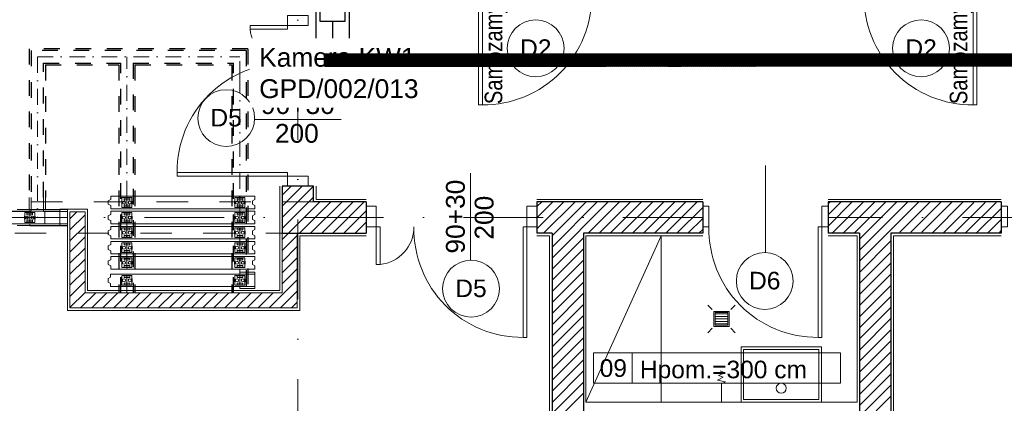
# Model space of a CAD drawing. Header units: metres. Extents: x 10441 to 19716, y -6570 to 1447.
# Tile 22 of 50: x 15337 to 16121, y -3956 to -3650. Entities that reach past the tile are written whole.
import ezdxf
from ezdxf.enums import TextEntityAlignment as Align

# ---------------------------------------------------------------- set-up
doc = ezdxf.new("R2010")
doc.units = ezdxf.units.M
doc.header["$MEASUREMENT"] = 0
doc.linetypes.add('8', pattern=[0.5, 0.25, -0.25])
doc.linetypes.add('DASHDOT', pattern=[25.4, 12.7, -6.35, 0, -6.35])
doc.layers.get('0').update_dxf_attribs({"color": 8})
for name, color, linetype, lineweight in [('#elektryczne', 8, 'Continuous', 20), ('0A_WYPOSAZENIE', 8, 'Continuous', 5), ('A_B.CIENKIE', 8, 'Continuous', 9), ('A_DRZWI', 8, 'Continuous', 5), ('A_HACZE', 8, 'Continuous', 5), ('A_OSIE', 8, 'Continuous', 13), ('A_OZACZENIE DRZWI', 8, 'Continuous', 13), ('A_OZNACZENIA OKIEN', 8, 'Continuous', 13), ('A_PROJEKTOWANE ŚCIANY MUROWANE NOŚNE', 8, 'Continuous', 30), ('A_SCIANY DZIALOWE', 8, 'Continuous', 15), ('A_STOLARKA', 8, 'Continuous', 5), ('A_TABELKI POM.', 8, 'Continuous', 20), ('A_TYNK', 8, 'Continuous', 5), ('A_WYMIARY WEWNETRZNE', 8, 'Continuous', 18), ('A_WYPOSAZENIE', 8, 'Continuous', 5), ('A_WYPOSAŻENIE SANITARNE', 8, 'Continuous', 5), ('EB_LAN', 6, 'Continuous', 9)]:
    doc.layers.add(name, color=color, linetype=linetype, lineweight=lineweight)
doc.layers.add('A_PPOŻ', color=8, linetype='Continuous')
doc.layers.add('EB_trasa kablowa', color=150, linetype='Continuous')
doc.styles.add('ARIAL', font='arial.ttf')
doc.styles.add('GENERATED_STYLE_2', font='ARIALN.TTF')
doc.styles.add('m1_romans', font='romans.shx', dxfattribs={"width": 0.8})

# ---------------------------------------------------------------- blocks, each defined once
blk = doc.blocks.new('A$C2DA918A7')
at = {"layer": 'A_OZACZENIE DRZWI'}
blk.add_line((-34.51, 0), (34.51, 0), dxfattribs=at)
at = {"layer": 'A_OZACZENIE DRZWI', "ltscale": 0.1, "style": 'm1_romans', "width": 0.8}
blk.add_attdef('SZEROKOSC', text='', height=10, rotation=359.99999, dxfattribs=at).set_placement((0, 0), align=Align.BOTTOM_CENTER)
blk.add_attdef('WYSOKOSC', text='', height=10, rotation=359.99999, dxfattribs=at).set_placement((-0.85, -3.39), align=Align.TOP_CENTER)
blk = doc.blocks.new('dwgobject_-16218780_1YUW5AN')
blk.add_lwpolyline([(0, -50), (0, -24.40983), (20, -14.40983), (20, 14.40983), (0, 24.40983), (0, 50)])
blk = doc.blocks.new('GeometrySelector_1YUW5AN6')
blk.add_blockref('dwgobject_-16218780_1YUW5AN', (0, 0))
blk = doc.blocks.new('dwgobject_-16218811_1YUW5AN')
for p, q in [((-500, 50), (500, 50)), ((500, -50), (-500, -50))]:
    blk.add_line(p, q)
blk = doc.blocks.new('GeometrySelector_1YUW5AN7')
blk.add_blockref('dwgobject_-16218811_1YUW5AN', (0, 0))
blk = doc.blocks.new('dwgobject_-16218807_1YUW5AN')
blk.add_lwpolyline([(0, -50), (0, -24.40983), (20, -14.40983), (20, 14.40983), (0, 24.40983), (0, 50)])
blk = doc.blocks.new('GeometrySelector_1YUW5AN8')
blk.add_blockref('dwgobject_-16218807_1YUW5AN', (0, 0))
blk = doc.blocks.new('dwgobject_-16218792_1YUW5AN')
for p, q in [((-40, 11.5), (-42, 11.5)), ((-42, -11.5), (-42, 11.5)), ((0, 34.9), (0, -34.9)), ((40, 11.5), (42, 11.5)), ((42, -11.5), (42, 11.5)), ((-40, -11.5), (-42, -11.5)), ((40, -11.5), (42, -11.5))]:
    blk.add_line(p, q)
at = {"flags": 128}
blk.add_lwpolyline([(40, -39), (40, 39), (-40, 39), (-40, -39)], close=True, dxfattribs=at)
for points in [[(22.5, 22.9, -0.414214), (21.5, 21.9), (-21.5, 21.9, -0.414214), (-22.5, 22.9), (-22.5, 33.9, -0.414214), (-21.5, 34.9), (21.5, 34.9, -0.414214), (22.5, 33.9)], [(22.5, -22.9, 0.414214), (21.5, -21.9), (-21.5, -21.9, 0.414214), (-22.5, -22.9), (-22.5, -33.9, 0.414214), (-21.5, -34.9), (21.5, -34.9, 0.414214), (22.5, -33.9)]]:
    blk.add_lwpolyline(points, format="xyb", close=True, dxfattribs=at)
for centre in [(-23, 0), (23, 0)]:
    blk.add_circle(centre, 12)
blk = doc.blocks.new('GeometrySelector_1YUW5AN9')
blk.add_blockref('dwgobject_-16218792_1YUW5AN', (0, 0))
blk = doc.blocks.new('dwgobject_-16218787_1YUW5AN')
for p, q in [((-40, 11.5), (-42, 11.5)), ((-42, -11.5), (-42, 11.5)), ((0, 34.9), (0, -34.9)), ((40, 11.5), (42, 11.5)), ((42, -11.5), (42, 11.5)), ((-40, -11.5), (-42, -11.5)), ((40, -11.5), (42, -11.5))]:
    blk.add_line(p, q)
at = {"flags": 128}
blk.add_lwpolyline([(40, -39), (40, 39), (-40, 39), (-40, -39)], close=True, dxfattribs=at)
for points in [[(22.5, 22.9, -0.414214), (21.5, 21.9), (-21.5, 21.9, -0.414214), (-22.5, 22.9), (-22.5, 33.9, -0.414214), (-21.5, 34.9), (21.5, 34.9, -0.414214), (22.5, 33.9)], [(22.5, -22.9, 0.414214), (21.5, -21.9), (-21.5, -21.9, 0.414214), (-22.5, -22.9), (-22.5, -33.9, 0.414214), (-21.5, -34.9), (21.5, -34.9, 0.414214), (22.5, -33.9)]]:
    blk.add_lwpolyline(points, format="xyb", close=True, dxfattribs=at)
for centre in [(-23, 0), (23, 0)]:
    blk.add_circle(centre, 12)
blk = doc.blocks.new('GeometrySelector_1YUW5AN10')
blk.add_blockref('dwgobject_-16218787_1YUW5AN', (0, 0))
blk = doc.blocks.new('co_mw_pb_panelpack_element_1YUW5AN')
for name, p in [('GeometrySelector_1YUW5AN6', (-574.5, 0)), ('GeometrySelector_1YUW5AN10', (-454.5, 0)), ('GeometrySelector_1YUW5AN9', (445.5, 0)), ('GeometrySelector_1YUW5AN8', (574.5, 0))]:
    blk.add_blockref(name, p)
at = {"xscale": 1.149}
blk.add_blockref('GeometrySelector_1YUW5AN7', (0, 0), dxfattribs=at)
blk = doc.blocks.new('co_mw_pb_panelpack_element_1YUW5AN1')
for name, p in [('GeometrySelector_1YUW5AN6', (-574.5, 0)), ('GeometrySelector_1YUW5AN10', (-454.5, 0)), ('GeometrySelector_1YUW5AN9', (445.5, 0)), ('GeometrySelector_1YUW5AN8', (574.5, 0))]:
    blk.add_blockref(name, p)
at = {"xscale": 1.149}
blk.add_blockref('GeometrySelector_1YUW5AN7', (0, 0), dxfattribs=at)
blk = doc.blocks.new('co_mw_pb_panelpack_element_1YUW5AN2')
for name, p in [('GeometrySelector_1YUW5AN6', (-574.5, 0)), ('GeometrySelector_1YUW5AN10', (-454.5, 0)), ('GeometrySelector_1YUW5AN9', (445.5, 0)), ('GeometrySelector_1YUW5AN8', (574.5, 0))]:
    blk.add_blockref(name, p)
at = {"xscale": 1.149}
blk.add_blockref('GeometrySelector_1YUW5AN7', (0, 0), dxfattribs=at)
blk = doc.blocks.new('co_mw_pb_panelpack_element_1YUW5AN3')
for name, p in [('GeometrySelector_1YUW5AN6', (-574.5, 0)), ('GeometrySelector_1YUW5AN10', (-454.5, 0)), ('GeometrySelector_1YUW5AN9', (445.5, 0)), ('GeometrySelector_1YUW5AN8', (574.5, 0))]:
    blk.add_blockref(name, p)
at = {"xscale": 1.149}
blk.add_blockref('GeometrySelector_1YUW5AN7', (0, 0), dxfattribs=at)
blk = doc.blocks.new('co_mw_pb_panelpack_element_1YUW5AN4')
for name, p in [('GeometrySelector_1YUW5AN6', (-574.5, 0)), ('GeometrySelector_1YUW5AN10', (-454.5, 0)), ('GeometrySelector_1YUW5AN9', (445.5, 0)), ('GeometrySelector_1YUW5AN8', (574.5, 0))]:
    blk.add_blockref(name, p)
at = {"xscale": 1.149}
blk.add_blockref('GeometrySelector_1YUW5AN7', (0, 0), dxfattribs=at)
blk = doc.blocks.new('dwgobject_-16218816_1YUW5AN')
blk.add_line((0, 50), (0, -50))
blk = doc.blocks.new('GeometrySelector_1YUW5AN11')
blk.add_blockref('dwgobject_-16218816_1YUW5AN', (0, 0))
blk = doc.blocks.new('dwgobject_-16218802_1YUW5AN')
for p, q in [((0, 0), (0, 15)), ((0, 15), (1000, 15)), ((1000, 15), (1000, 0))]:
    blk.add_line(p, q)
blk = doc.blocks.new('GeometrySelector_1YUW5AN12')
blk.add_blockref('dwgobject_-16218802_1YUW5AN', (0, 0))
blk = doc.blocks.new('dwgobject_-16218798_1YUW5AN')
for p, q in [((0, 0), (0, 15)), ((0, 15), (1000, 15)), ((1000, 15), (1000, 0))]:
    blk.add_line(p, q)
blk = doc.blocks.new('GeometrySelector_1YUW5AN13')
blk.add_blockref('dwgobject_-16218798_1YUW5AN', (0, 0))
blk = doc.blocks.new('co_mw_pb_panelpack_element_1YUW5AN5')
for name, p, xscale in [('GeometrySelector_1YUW5AN13', (-575, 50), 0.12), ('GeometrySelector_1YUW5AN7', (0, 0), 1.15)]:
    blk.add_blockref(name, p, dxfattribs=dict(xscale=xscale))
for name, p in [('GeometrySelector_1YUW5AN11', (-575, 0)), ('GeometrySelector_1YUW5AN10', (-455, 0)), ('GeometrySelector_1YUW5AN9', (445, 0)), ('GeometrySelector_1YUW5AN8', (575, 0))]:
    blk.add_blockref(name, p)
at = {"xscale": 0.12, "rotation": 180}
blk.add_blockref('GeometrySelector_1YUW5AN12', (-455, -50), dxfattribs=at)
blk = doc.blocks.new('dwgobject_-16219389_1YUW54W')
blk.add_lwpolyline([(0, 50), (0, -50), (1000, -50), (1000, 50)], close=True)
blk = doc.blocks.new('GeometrySelector_1YUW54W31')
blk.add_blockref('dwgobject_-16219389_1YUW54W', (0, 0))
blk = doc.blocks.new('dwgobject_-16219450_1YUW54W')
for p, q in [((-1000, 50), (-1000, 65)), ((-1000, 65), (0, 65)), ((-1000, 50), (0, 50)), ((0, 65), (0, 50)), ((-1000, -65), (-1000, -50)), ((0, -50), (-1000, -50)), ((0, -65), (-1000, -65)), ((0, -50), (0, -65))]:
    blk.add_line(p, q)
blk = doc.blocks.new('GeometrySelector_1YUW54W34')
blk.add_blockref('dwgobject_-16219450_1YUW54W', (0, 0))
blk = doc.blocks.new('dwgobject_-16219539_1YUW54W')
for p, q in [((-500, 50), (500, 50)), ((500, -50), (-500, -50))]:
    blk.add_line(p, q)
blk = doc.blocks.new('GeometrySelector_1YUW54W3')
blk.add_blockref('dwgobject_-16219539_1YUW54W', (0, 0))
blk = doc.blocks.new('dwgobject_-16219528_1YUW54W')
blk.add_line((0, 50), (0, -50))
blk = doc.blocks.new('GeometrySelector_1YUW54W35')
blk.add_blockref('dwgobject_-16219528_1YUW54W', (0, 0))
blk = doc.blocks.new('dwgobject_-16219454_1YUW54W')
for p, q in [((-40, 11.5), (-42, 11.5)), ((-42, -11.5), (-42, 11.5)), ((0, 34.9), (0, -34.9)), ((40, 11.5), (42, 11.5)), ((42, -11.5), (42, 11.5)), ((-40, -11.5), (-42, -11.5)), ((40, -11.5), (42, -11.5))]:
    blk.add_line(p, q)
at = {"flags": 128}
blk.add_lwpolyline([(40, -39), (40, 39), (-40, 39), (-40, -39)], close=True, dxfattribs=at)
for points in [[(22.5, 22.9, -0.414214), (21.5, 21.9), (-21.5, 21.9, -0.414214), (-22.5, 22.9), (-22.5, 33.9, -0.414214), (-21.5, 34.9), (21.5, 34.9, -0.414214), (22.5, 33.9)], [(22.5, -22.9, 0.414214), (21.5, -21.9), (-21.5, -21.9, 0.414214), (-22.5, -22.9), (-22.5, -33.9, 0.414214), (-21.5, -34.9), (21.5, -34.9, 0.414214), (22.5, -33.9)]]:
    blk.add_lwpolyline(points, format="xyb", close=True, dxfattribs=at)
for centre in [(-23, 0), (23, 0)]:
    blk.add_circle(centre, 12)
blk = doc.blocks.new('GeometrySelector_1YUW54W2')
blk.add_blockref('dwgobject_-16219454_1YUW54W', (0, 0))
blk = doc.blocks.new('co_panel_parts_moveo_trackroller_r_1YUW54W11')
blk.add_blockref('GeometrySelector_1YUW54W2', (0, 0, -3619))
blk = doc.blocks.new('podkład')
at = {"color": 8, "linetype": 'DASHDOT'}
for p, q in [((11168.75, -1435.2, 0.1), (11168.75, -1563.2, 0.1)), ((11168.75, -1435.2, 0.1), (11330.13, -1435.2)), ((11240.13, -1623.2), (11240.13, -1435.2)), ((11330.13, -1451.2), (11330.13, -1435.2)), ((11330.13, -1451.2), (11330.13, -1623.2)), ((11192.75, -1563.2, 0.1), (10473.25, -1563.2, 0.1))]:
    blk.add_line(p, q, dxfattribs=at)
at = {"layer": '0A_WYPOSAZENIE', "color": 8}
for points in [[(11729.41, -1666.2), (11729.41, -1710.2), (11793.41, -1710.2), (11793.41, -1666.2)], [(11731.41, -1668.2), (11731.41, -1708.2), (11791.41, -1708.2), (11791.41, -1668.2)]]:
    blk.add_lwpolyline(points, close=True, dxfattribs=at)
blk.add_circle((11761.41, -1699.2), 4, dxfattribs=at)
at = {"layer": 'A_B.CIENKIE', "color": 8, "linetype": '8', "ltscale": 100}
for p, q in [((11388.8, -1550.7), (10459.16, -1550.7)), ((11375.8, -1575.7), (10462.86, -1575.7))]:
    blk.add_line(p, q, dxfattribs=at)
at = {"layer": 'A_DRZWI', "color": 8, "ltscale": 2}
for points in [[(11520.29, -1473.45), (11523.29, -1473.45), (11523.29, -1385.45), (11520.29, -1385.45)], [(11917.29, -1473.45), (11914.29, -1473.45), (11914.29, -1385.45), (11917.29, -1385.45)], [(11384.55, -1410.2), (11384.55, -1402.2), (11368.05, -1402.2), (11368.05, -1410.2)], [(11338.2, -1410.2), (11338.2, -1413.2), (11368.05, -1413.2), (11368.05, -1410.2)], [(11280.05, -1530.2), (11280.05, -1527.2), (11368.05, -1527.2), (11368.05, -1530.2)], [(11384.55, -1530.2), (11384.55, -1538.2), (11368.05, -1538.2), (11368.05, -1530.2)], [(11438.79, -1554.21), (11430.79, -1554.21), (11430.79, -1570.71), (11438.79, -1570.71)], [(11558.79, -1554.21), (11566.79, -1554.21), (11566.79, -1570.71), (11558.79, -1570.71)], [(11698.79, -1554.21), (11703.79, -1554.21), (11703.79, -1570.71), (11698.79, -1570.71)], [(11793.79, -1554.21), (11798.79, -1554.21), (11798.79, -1570.71), (11793.79, -1570.71)], [(11936.6, -1554.21), (11941.6, -1554.21), (11941.6, -1570.71), (11936.6, -1570.71)], [(11438.79, -1600.56), (11441.79, -1600.56), (11441.79, -1570.71), (11438.79, -1570.71)], [(11558.79, -1658.71), (11555.79, -1658.71), (11555.79, -1570.71), (11558.79, -1570.71)], [(11793.79, -1658.71), (11790.79, -1658.71), (11790.79, -1570.71), (11793.79, -1570.71)]]:
    blk.add_lwpolyline(points, close=True, dxfattribs=at)
for centre, radius, start, end in [((11523.99, -1387.11), 86.32, 269.53623, 1.0989), ((11913.59, -1387.11), 86.32, 178.9011, 270.46377), ((11368.05, -1410.2), 30, 185.73919, 269.99996), ((11366.4, -1526.5), 86.32, 88.9011, 180.46377), ((11438.79, -1570.71), 30, 275.73919, 359.99996), ((11555.09, -1572.36), 86.32, 178.9011, 270.46377), ((11790.09, -1572.36), 86.32, 178.90107, 270.46373)]:
    blk.add_arc(centre, radius, start, end, dxfattribs=at)
at = {"layer": 'A_HACZE', "color": 8, "linetype": 'Continuous'}
for p, q in [((11388.62, -1538.2), (11363.8, -1563.02)), ((11379.78, -1538.2), (11363.8, -1554.18)), ((11370.95, -1538.2), (11363.8, -1545.34)), ((11388.8, -1546.86), (11363.8, -1571.86)), ((11393.8, -1550.7), (11363.8, -1580.7)), ((11402.64, -1550.7), (11377.64, -1575.7)), ((11411.48, -1550.7), (11386.48, -1575.7)), ((11420.32, -1550.7), (11395.32, -1575.7)), ((11429.16, -1550.7), (11404.16, -1575.7)), ((11588.26, -1550.7), (11566.79, -1572.17)), ((11579.42, -1550.7), (11566.79, -1563.33)), ((11570.58, -1550.7), (11566.79, -1554.49)), ((11597.09, -1550.7), (11572.09, -1575.7)), ((11623.61, -1550.7), (11578.79, -1595.52)), ((11614.77, -1550.7), (11578.79, -1586.68)), ((11605.93, -1550.7), (11578.79, -1577.85)), ((11632.45, -1550.7), (11607.45, -1575.7)), ((11641.29, -1550.7), (11616.29, -1575.7)), ((11650.13, -1550.7), (11625.13, -1575.7)), ((11658.97, -1550.7), (11633.97, -1575.7)), ((11667.81, -1550.7), (11642.81, -1575.7)), ((11676.64, -1550.7), (11651.64, -1575.7)), ((11685.48, -1550.7), (11660.48, -1575.7)), ((11694.32, -1550.7), (11669.32, -1575.7)), ((11800.38, -1550.7), (11798.79, -1552.29)), ((11809.19, -1550.73), (11798.79, -1561.13)), ((11818, -1550.76), (11798.79, -1569.97)), ((11826.81, -1550.79), (11801.9, -1575.7)), ((11835.63, -1550.82), (11810.74, -1575.7)), ((11844.44, -1550.85), (11819.58, -1575.7)), ((11853.25, -1550.87), (11823.79, -1580.33)), ((11862.06, -1550.9), (11823.79, -1589.17)), ((11870.87, -1550.93), (11823.79, -1598.01)), ((11879.68, -1550.96), (11855.76, -1574.87)), ((11888.49, -1550.99), (11864.56, -1574.91)), ((11897.3, -1551.01), (11873.36, -1574.96)), ((11906.11, -1551.04), (11882.15, -1575)), ((11914.92, -1551.07), (11890.95, -1575.04)), ((11923.73, -1551.1), (11899.75, -1575.08)), ((11932.54, -1551.13), (11908.54, -1575.12)), ((11200.29, -1558.6), (11194.75, -1564.13)), ((11206.75, -1560.97), (11194.75, -1572.97)), ((11430.79, -1557.91), (11413, -1575.7)), ((11698.79, -1555.07), (11678.16, -1575.7)), ((11936.6, -1555.91), (11917.34, -1575.17)), ((11430.79, -1566.75), (11421.83, -1575.7)), ((11698.79, -1563.9), (11687, -1575.7)), ((11936.6, -1564.74), (11926.14, -1575.21)), ((11206.75, -1569.81), (11194.75, -1581.81)), ((11430.79, -1575.59), (11430.67, -1575.7)), ((11698.79, -1572.74), (11695.84, -1575.7)), ((11936.61, -1573.58), (11934.94, -1575.25)), ((11206.75, -1578.65), (11194.75, -1590.65)), ((11375.8, -1577.54), (11363.8, -1589.54)), ((11603.79, -1579.36), (11578.79, -1604.36)), ((11848.79, -1581.84), (11823.79, -1606.85)), ((11206.75, -1587.49), (11194.75, -1599.49)), ((11375.8, -1586.38), (11363.8, -1598.38)), ((11603.79, -1588.2), (11578.79, -1613.2)), ((11848.79, -1590.68), (11823.79, -1615.69)), ((11206.75, -1596.33), (11194.75, -1608.33)), ((11375.8, -1595.22), (11363.8, -1607.22)), ((11603.79, -1597.04), (11578.79, -1622.04)), ((11848.79, -1599.52), (11823.79, -1624.53)), ((11206.75, -1605.17), (11194.75, -1617.17)), ((11375.8, -1604.05), (11363.8, -1616.05)), ((11603.79, -1605.88), (11578.79, -1630.88)), ((11206.75, -1614), (11194.75, -1626)), ((11375.8, -1612.89), (11353.5, -1635.2)), ((11603.79, -1614.72), (11578.79, -1639.72)), ((11848.79, -1608.36), (11823.79, -1633.37)), ((11206.75, -1622.84), (11194.75, -1634.84)), ((11215.24, -1623.2), (11203.24, -1635.2)), ((11224.07, -1623.2), (11212.07, -1635.2)), ((11232.91, -1623.2), (11220.91, -1635.2)), ((11241.75, -1623.2), (11229.75, -1635.2)), ((11250.59, -1623.2), (11238.59, -1635.2)), ((11259.43, -1623.2), (11247.43, -1635.2)), ((11268.27, -1623.2), (11256.27, -1635.2)), ((11277.11, -1623.2), (11265.11, -1635.2)), ((11285.95, -1623.2), (11273.95, -1635.2)), ((11294.78, -1623.2), (11282.78, -1635.2)), ((11303.62, -1623.2), (11291.62, -1635.2)), ((11312.46, -1623.2), (11300.46, -1635.2)), ((11321.3, -1623.2), (11309.3, -1635.2)), ((11330.14, -1623.2), (11318.14, -1635.2)), ((11338.98, -1623.2), (11326.98, -1635.2)), ((11347.82, -1623.2), (11335.82, -1635.2)), ((11356.66, -1623.2), (11344.66, -1635.2)), ((11375.8, -1621.73), (11362.33, -1635.2)), ((11603.79, -1623.56), (11578.79, -1648.56)), ((11848.79, -1617.2), (11823.79, -1642.21)), ((11375.8, -1630.57), (11371.17, -1635.2)), ((11848.79, -1626.04), (11823.79, -1651.04)), ((11603.79, -1632.4), (11578.79, -1657.4)), ((11848.79, -1634.88), (11823.79, -1659.88)), ((11603.79, -1641.23), (11578.79, -1666.23)), ((11848.79, -1643.72), (11823.79, -1668.72)), ((11603.79, -1650.07), (11578.79, -1675.07)), ((11848.79, -1652.55), (11823.79, -1677.56)), ((11603.79, -1658.91), (11578.79, -1683.91)), ((11848.79, -1661.39), (11823.79, -1686.4)), ((11603.79, -1667.75), (11578.79, -1692.75)), ((11848.79, -1670.23), (11823.79, -1695.24)), ((11603.79, -1676.59), (11578.79, -1701.59)), ((11603.79, -1685.43), (11578.79, -1710.43)), ((11848.79, -1679.07), (11823.79, -1704.08)), ((11603.79, -1694.27), (11578.79, -1719.27)), ((11848.79, -1687.91), (11823.79, -1712.92)), ((11848.79, -1696.75), (11823.79, -1721.75)), ((11603.79, -1703.11), (11578.79, -1728.11)), ((11848.79, -1705.59), (11823.79, -1730.59))]:
    blk.add_line(p, q, dxfattribs=at)
at = {"layer": 'A_OSIE', "color": 8, "linetype": 'DASHDOT', "ltscale": 5}
for p, q in [((11376.3, -675.15), (11376.3, -2335.96)), ((11698.79, -1563.2), (10108.73, -1563.2)), ((14256.99, -1563.2), (11798.79, -1563.2))]:
    blk.add_line(p, q, dxfattribs=at)
at = {"layer": 'A_OZACZENIE DRZWI', "color": 8}
blk.add_line((11748.79, -1590.66), (11748.79, -1521.64), dxfattribs=at)
at = {"layer": 'A_PROJEKTOWANE ŚCIANY MUROWANE NOŚNE', "color": 8}
for p, q in [((11388.8, -1538.2), (11363.8, -1538.2)), ((11363.8, -1538.2), (11363.8, -1575.7)), ((11388.8, -1550.7), (11388.8, -1538.2)), ((11430.79, -1550.7), (11388.8, -1550.7)), ((11430.79, -1550.7), (11430.79, -1575.7)), ((11698.79, -1550.7), (11566.79, -1550.7)), ((11566.79, -1550.7), (11566.79, -1575.7)), ((11698.79, -1550.7), (11698.79, -1575.7)), ((11936.6, -1550.7), (11798.79, -1550.7)), ((11798.79, -1550.7), (11798.79, -1575.7)), ((11936.6, -1550.7), (11936.6, -1575.7)), ((11363.8, -1575.7), (11363.8, -1575.7)), ((11363.8, -1575.7), (11430.79, -1575.7)), ((11578.79, -1575.7), (11566.79, -1575.7)), ((11578.79, -1575.7), (11578.79, -1983.7)), ((11603.79, -1575.7), (11603.79, -1613.69)), ((11603.79, -1575.7), (11603.79, -1983.7)), ((11698.79, -1575.7), (11603.79, -1575.7)), ((11823.79, -1575.7), (11798.79, -1575.7)), ((11823.79, -1575.7), (11823.79, -1983.7)), ((11936.6, -1575.7), (11848.79, -1575.7)), ((11848.79, -1575.7), (11848.79, -1983.7))]:
    blk.add_line(p, q, dxfattribs=at)
at = {"layer": 'A_SCIANY DZIALOWE', "color": 8}
for p, q in [((11206.75, -1558.6), (11194.75, -1558.6)), ((11194.75, -1558.6), (11194.75, -1635.2)), ((11206.75, -1558.6), (11206.75, -1623.2)), ((11363.8, -1623.2), (11363.8, -1575.7)), ((11375.8, -1635.2), (11375.8, -1575.7)), ((11206.75, -1623.2), (11363.8, -1623.2)), ((11194.75, -1635.2), (11375.8, -1635.2))]:
    blk.add_line(p, q, dxfattribs=at)
at = {"layer": 'A_STOLARKA', "color": 8, "linetype": '8', "lineweight": 25, "ltscale": 50}
for p, q in [((11162.35, -1428.8, 0.1), (11162.35, -1547.2, 0.1)), ((11336.53, -1428.8), (11162.35, -1428.8, 0.1)), ((11335.13, -1430.2), (11163.75, -1430.2, 0.1)), ((11163.75, -1430.2, 0.1), (11163.75, -1547.2, 0.1)), ((11335.13, -1430.2), (11335.13, -1623.2)), ((11336.53, -1428.8), (11336.53, -1623.2)), ((11173.75, -1547.2, 0.1), (11173.75, -1440.2, 0.1)), ((11173.75, -1440.2, 0.1), (11235.13, -1440.2, 0.06)), ((11175.15, -1441.6, 0.1), (11175.15, -1547.2, 0.1)), ((11175.15, -1441.6, 0.1), (11175.15, -1441.6, 0.1)), ((11175.15, -1441.6, 0.1), (11233.73, -1441.6, 0.06)), ((11233.73, -1441.6, 0.06), (11233.73, -1623.2)), ((11235.23, -1623.2), (11235.13, -1440.2)), ((11245.13, -1440.2), (11245.03, -1623.2)), ((11245.13, -1440.2, 0.05), (11325.13, -1440.2)), ((11246.53, -1441.6, 0.05), (11246.53, -1623.2)), ((11246.53, -1441.6, 0.05), (11323.73, -1441.6)), ((11323.73, -1441.6), (11323.73, -1441.6)), ((11323.73, -1441.6), (11323.73, -1623.2)), ((11325.13, -1623.2), (11325.13, -1440.2)), ((11325.13, -1440.2), (11325.13, -1440.2))]:
    blk.add_line(p, q, dxfattribs=at)
at = {"layer": 'A_STOLARKA', "color": 8}
for p, q in [((11162.35, -1556.8, 0.1), (11162.35, -1547.2, 0.1)), ((11163.75, -1558.3, 0.1), (11163.75, -1547.2, 0.1)), ((11173.75, -1558.3, 0.1), (11173.75, -1547.2, 0.1)), ((11175.15, -1547.2, 0.1), (11175.15, -1556.8, 0.1)), ((10552.75, -1558.3, 0.1), (11163.75, -1558.3, 0.1)), ((11152.75, -1556.8, 0.1), (11162.35, -1556.8, 0.1)), ((11192.75, -1558.3, 0.1), (11173.65, -1558.3, 0.1)), ((11192.75, -1558.3, 0.1), (11173.65, -1558.3, 0.1)), ((11173.65, -1558.3, 0.1), (11192.75, -1558.3, 0.1)), ((11173.75, -1558.3, 0.1), (11192.75, -1558.3, 0.1)), ((11192.75, -1556.8, 0.1), (11175.15, -1556.8, 0.1)), ((11192.75, -1558.3, 0.1), (11192.75, -1556.8, 0.1)), ((11192.75, -1568.1, 0.1), (11192.75, -1558.3, 0.1)), ((10552.75, -1568.1, 0.1), (11192.75, -1568.1, 0.1)), ((11192.75, -1568.1, 0.1), (11192.75, -1569.6, 0.1)), ((11175.15, -1569.6, 0.1), (11152.75, -1569.6, 0.1)), ((11192.75, -1569.6, 0.1), (11173.65, -1569.6, 0.1)), ((11233.73, -1623.2), (11235.23, -1623.2)), ((11235.23, -1623.2), (11245.03, -1623.2)), ((11246.53, -1623.2), (11245.03, -1623.2)), ((11323.73, -1623.2), (11325.23, -1623.2)), ((11325.23, -1623.2), (11335.03, -1623.2)), ((11336.53, -1623.2), (11335.03, -1623.2))]:
    blk.add_line(p, q, dxfattribs=at)
at = {"layer": 'A_TYNK', "color": 8, "linetype": 'Continuous'}
for p, q in [((11361.8, -1621.2), (11361.8, -1538.2)), ((11208.75, -1556.6), (11192.75, -1556.6)), ((11192.75, -1556.6), (11192.75, -1637.2)), ((11208.75, -1556.6), (11208.75, -1621.2)), ((11377.8, -1637.2), (11377.8, -1577.7)), ((11377.8, -1577.7), (11430.79, -1577.7)), ((11566.79, -1577.7), (11576.79, -1577.7)), ((11576.79, -1577.7), (11576.79, -1981.7)), ((11208.75, -1621.2), (11361.8, -1621.2)), ((11192.75, -1637.2), (11377.8, -1637.2))]:
    blk.add_line(p, q, dxfattribs=at)
at = {"layer": 'A_TYNK', "color": 8}
for p, q in [((11390.8, -1548.7), (11390.8, -1538.2)), ((11390.8, -1548.7), (11430.79, -1548.7)), ((11566.79, -1548.7), (11698.79, -1548.7)), ((11798.79, -1548.7), (11936.6, -1548.7)), ((11698.79, -1577.7), (11605.79, -1577.7)), ((11605.79, -1577.7), (11605.79, -1710.2)), ((11821.79, -1577.7), (11798.79, -1577.7)), ((11821.79, -1710.2), (11821.79, -1577.7)), ((11821.79, -1710.2), (11605.79, -1710.2))]:
    blk.add_line(p, q, dxfattribs=at)
at = {"layer": 'A_WYMIARY WEWNETRZNE', "color": 8, "linetype": 'Continuous'}
for p, q in [((11611.75, -1695.13), (11611.75, -1670.91)), ((11611.75, -1670.91), (11808.73, -1670.91)), ((11642.62, -1670.91), (11642.62, -1695.13)), ((11808.73, -1670.91), (11808.73, -1695.13)), ((11808.73, -1695.13), (11611.75, -1695.13))]:
    blk.add_line(p, q, dxfattribs=at)
for centre in [(11565.78, -1428.34), (11872.78, -1428.34), (11319.19, -1483.97), (11748.27, -1613.78), (11514.28, -1619.9)]:
    blk.add_circle(centre, 22.63, dxfattribs=at)
at = {"layer": 'A_WYPOSAZENIE', "color": 8}
for p, q in [((11665.79, -1577.7), (11605.79, -1710.2)), ((11605.79, -1710.2), (11605.79, -1577.7)), ((11605.79, -1577.7), (11665.79, -1577.7)), ((11665.79, -1577.7), (11665.79, -1710.2)), ((11936.6, -1577.7), (11850.79, -1577.7)), ((11850.79, -1577.7), (11850.79, -1981.7)), ((11665.79, -1710.2), (11605.79, -1710.2))]:
    blk.add_line(p, q, dxfattribs=at)
at = {"layer": 'A_WYPOSAŻENIE SANITARNE', "color": 8}
for p, q in [((11718.79, -1639.95), (11708.79, -1639.95)), ((11718.79, -1641.95), (11708.79, -1641.95)), ((11718.79, -1643.95), (11708.79, -1643.95)), ((11718.79, -1645.95), (11708.79, -1645.95)), ((11718.79, -1647.95), (11708.79, -1647.95)), ((11716.57, -1686.78), (11712.65, -1685.33)), ((11710.64, -1692.83), (11715.23, -1690.36)), ((11717.03, -1694.17), (11710.64, -1692.83)), ((11711.42, -1688.91), (11716.57, -1686.78)), ((11715.23, -1690.36), (11711.42, -1688.91)), ((11713.79, -1695.7), (11717.03, -1694.17)), ((11713.79, -1710.2), (11713.79, -1695.7))]:
    blk.add_line(p, q, dxfattribs=at)
at = {"layer": 'A_WYPOSAŻENIE SANITARNE', "color": 8, "lineweight": 5}
for points in [[(11702.79, -1632.95), (11706.37, -1636.53)], [(11719.79, -1649.95), (11719.79, -1637.95), (11707.79, -1637.95), (11707.79, -1649.95), (11719.79, -1649.95)], [(11724.79, -1632.95), (11721.2, -1636.53)], [(11702.79, -1654.95), (11706.37, -1651.36)], [(11724.79, -1654.95), (11721.2, -1651.36)]]:
    blk.add_lwpolyline(points, dxfattribs=at)
blk.add_lwpolyline([(11718.79, -1648.95), (11718.79, -1638.95), (11708.79, -1638.95), (11708.79, -1648.95)], close=True, dxfattribs=at)
at = {"layer": 'A_OZACZENIE DRZWI', "color": 8, "ltscale": 0.1}
ref = blk.add_blockref('A$C2DA918A7', (11376.3, -1485.2), dxfattribs=at)
ref.add_attrib('WYSOKOSC', '200', dxfattribs={"ltscale": 0.1, "height": 15, "rotation": 359.99999, "style": 'ARIAL'}).set_placement((11375.45, -1488.59), align=Align.TOP_CENTER)
ref.add_attrib('SZEROKOSC', '90+30', dxfattribs={"ltscale": 0.1, "height": 15, "rotation": 359.99999, "style": 'ARIAL'}).set_placement((11376.3, -1485.2), align=Align.BOTTOM_CENTER)
ref = blk.add_blockref('A$C2DA918A7', (11513.79, -1562.46), dxfattribs=dict(at, rotation=90.00000000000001))
ref.add_attrib('WYSOKOSC', '200', dxfattribs={"ltscale": 0.1, "height": 15, "rotation": 89.99999, "style": 'ARIAL'}).set_placement((11517.18, -1563.31), align=Align.TOP_CENTER)
ref.add_attrib('SZEROKOSC', '90+30', dxfattribs={"ltscale": 0.1, "height": 15, "rotation": 89.99999, "style": 'ARIAL'}).set_placement((11513.79, -1562.46), align=Align.BOTTOM_CENTER)
at = {"layer": 'A_STOLARKA', "color": 8, "xscale": 0.1, "yscale": 0.1, "zscale": 0.1, "rotation": 180}
for name, p in [('co_mw_pb_panelpack_element_1YUW5AN', (11284.68, -1551.2, -0.1)), ('co_mw_pb_panelpack_element_1YUW5AN1', (11284.68, -1563.2, -0.1)), ('co_mw_pb_panelpack_element_1YUW5AN2', (11284.68, -1575.2, -0.1)), ('co_mw_pb_panelpack_element_1YUW5AN3', (11284.68, -1587.2, -0.1)), ('co_mw_pb_panelpack_element_1YUW5AN4', (11284.68, -1599.2, -0.1)), ('co_mw_pb_panelpack_element_1YUW5AN5', (11284.63, -1613.2, -0.1))]:
    blk.add_blockref(name, p, dxfattribs=at)
at = {"layer": 'A_STOLARKA', "color": 8, "zscale": 0.1}
for name, p, xscale, yscale in [('GeometrySelector_1YUW54W3', (11117.25, -1563.2), -0.115, 0.1), ('co_panel_parts_moveo_trackroller_r_1YUW54W11', (11162.75, -1563.2, 361.9), -0.1, 0.1), ('GeometrySelector_1YUW54W34', (11162.75, -1563.2), -0.024, 0.1), ('GeometrySelector_1YUW54W35', (11174.75, -1563.2), -0.1, 0.1), ('GeometrySelector_1YUW54W31', (11192.75, -1563.2), -0.006, 0.132)]:
    blk.add_blockref(name, p, dxfattribs=dict(at, xscale=xscale, yscale=yscale))
at = {"layer": 'A_OZACZENIE DRZWI', "color": 8, "ltscale": 0.1, "style": 'm1_romans', "width": 0.8}
for rotation, p in [(98.48606, (12735.07, -773.13)), (359.99999, (12573.8, -1012.7)), (89.99999, (11565.29, -1150.14)), (89.99999, (11872.29, -1150.14)), (89.99999, (12230.03, -1245.64)), (89.99999, (12385.87, -1249.44)), (89.99999, (11565.29, -1370.89)), (89.99999, (11872.29, -1370.89)), (89.99999, (12230.03, -1370.89)), (89.99999, (12389.3, -1370.89)), (89.99999, (11748.79, -1556.15)), (89.99999, (11986.6, -1556.15)), (89.99999, (12389.3, -1556.15)), (359.99999, (12235.05, -1664.2)), (359.99999, (12235.05, -1880.2)), (89.99999, (11745.78, -2001.94))]:
    blk.add_attdef('SZEROKOSC', text='', height=10, rotation=rotation, dxfattribs=at).set_placement(p, align=Align.BOTTOM_CENTER)
for rotation, p in [(98.48606, (12738.56, -773.47)), (359.99999, (12572.95, -1016.09)), (89.99999, (11568.68, -1150.99)), (89.99999, (11875.68, -1150.99)), (89.99999, (12233.42, -1246.49)), (89.99999, (12389.27, -1250.29)), (89.99999, (11568.68, -1371.74)), (89.99999, (11875.68, -1371.74)), (89.99999, (12233.42, -1371.74)), (89.99999, (12392.69, -1371.74)), (89.99999, (11752.19, -1557)), (89.99999, (11990, -1557)), (89.99999, (12392.69, -1557)), (359.99999, (12234.2, -1667.59)), (359.99999, (12234.2, -1883.59)), (89.99999, (11749.18, -2002.79))]:
    blk.add_attdef('WYSOKOSC', text='', height=10, rotation=rotation, dxfattribs=at).set_placement(p, align=Align.TOP_CENTER)
at = {"layer": 'A_OZNACZENIA OKIEN', "color": 8, "linetype": 'Continuous', "lineweight": 18, "style": 'ARIAL'}
for s, p in [('D2', (11553.33, -1435.23)), ('D2', (11860.33, -1435.23)), ('D5', (11306.62, -1490.63)), ('D6', (11735.76, -1620.44)), ('D5', (11501.7, -1626.56)), ('Hpom.=300 cm', (11648.74, -1691.24))]:
    blk.add_text(s, height=14, dxfattribs=at).set_placement(p)
at = {"layer": 'A_OZNACZENIA OKIEN', "color": 8, "ltscale": 0.1, "style": 'm1_romans', "width": 0.8}
for rotation, p in [(278.86761, (13373.71, -593.04)), (278.86761, (12983.87, -650.74)), (278.86761, (12445.73, -730.4)), (278.86761, (12224.15, -763.19)), (0.00001, (14017.48, -900.03)), (278.86761, (11021.54, -941.2)), (278.86761, (10640.69, -997.57)), (0.00001, (14017.48, -1574.7)), (89.99999, (10819.6, -2080.7)), (89.99999, (11204.6, -2080.7)), (89.99999, (11970.6, -2080.7)), (89.99999, (13175.8, -2080.7)), (89.99999, (13539.8, -2080.7))]:
    blk.add_attdef('SZEROKOSC', text='', height=10, rotation=rotation, dxfattribs=at).set_placement(p, align=Align.BOTTOM_CENTER)
for rotation, p in [(278.86761, (13403.28, -587.56)), (278.86761, (13013.44, -645.27)), (278.86761, (12475.3, -724.92)), (278.86761, (12253.72, -757.72)), (278.86761, (11051.11, -935.72)), (0.00001, (14011.09, -903.42)), (278.86761, (10670.26, -992.09)), (0.00001, (14011.09, -1578.09)), (89.99999, (10823, -2081.55)), (89.99999, (11208, -2081.55)), (89.99999, (11974, -2081.55)), (89.99999, (13179.19, -2081.55)), (89.99999, (13543.19, -2081.55))]:
    blk.add_attdef('WYSOKOSC', text='', height=10, rotation=rotation, dxfattribs=at).set_placement(p, align=Align.TOP_CENTER)
at = {"layer": 'A_PPOŻ', "color": 8, "linetype": 'Continuous', "lineweight": 18, "style": 'GENERATED_STYLE_2'}
for p in [(11539.14, -1472.83), (11909.62, -1472.83)]:
    blk.add_text('Samozamykacz', height=14, rotation=90, dxfattribs=at).set_placement(p)
at = {"layer": 'A_TABELKI POM.', "color": 8, "linetype": 'Continuous', "lineweight": 18, "style": 'ARIAL'}
blk.add_text('09', height=14, dxfattribs=at).set_placement((11616.74, -1690.11))
blk = doc.blocks.new('Gniazdo RJ45')
at = {"layer": 'EB_LAN', "linetype": 'Continuous', "lineweight": 30}
for points in [[(2694.8125, 1885.649), (2694.8125, 1885.824), (2694.6175, 1885.824), (2694.6175, 1885.649), (2694.8125, 1885.649)], [(2694.8125, 1885.669), (2694.7125, 1885.669), (2694.7125, 1885.804), (2694.8125, 1885.804)], [(2694.7125, 1885.7365), (2694.6225, 1885.7365)]]:
    blk.add_lwpolyline(points, dxfattribs=at)

msp = doc.modelspace()

# ---------------------------------------------------------------- block references
at = {"layer": '#elektryczne', "color": 8, "linetype": 'Continuous', "lineweight": 18}
msp.add_blockref('podkład', (4182.37, -2244.78), dxfattribs=at)
at = {"layer": 'EB_LAN', "xscale": -150, "yscale": 150, "zscale": 149.9999999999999, "rotation": 270.0000000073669}
msp.add_blockref('Gniazdo RJ45', (-267274.18, -407858.36), dxfattribs=at)

# ---------------------------------------------------------------- next in the draw order: texts
at = {"layer": 'EB_LAN', "insert": (15527.85, -3672.8), "char_height": 15, "width": 130.8216, "attachment_point": 1, "style": 'ARIAL', "bg_fill": 2}
msp.add_mtext('Kamera KW1\\PGPD/002/013', dxfattribs=at)

# ---------------------------------------------------------------- next in the draw order: hatches: boundary and pattern name
at = {"layer": 'EB_trasa kablowa', "linetype": 'Continuous', "lineweight": 30, "transparency": 33554483}
h = msp.add_hatch(dxfattribs=at)
h.set_pattern_fill('ANSI31', color=6, angle=180)
h.set_pattern_definition([(225, (89943610.97375, 54733179.43112), (0.08838834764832, -0.08838834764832), [])])
h.paths.add_polyline_path([(15580.01, -3687.46), (16780.68, -3687.44), (16780.68, -3677.44), (15580.01, -3677.46)])

# ---------------------------------------------------------------- next in the draw order: linework, layer by layer
at = {"layer": 'EB_trasa kablowa', "color": 6, "linetype": 'Continuous', "lineweight": 30}
msp.add_lwpolyline([(16780.68, -3677.44), (16780.68, -3687.44), (15580.01, -3687.46), (15580.01, -3677.46)], close=True, dxfattribs=at)

doc.saveas('drawing.dxf')
